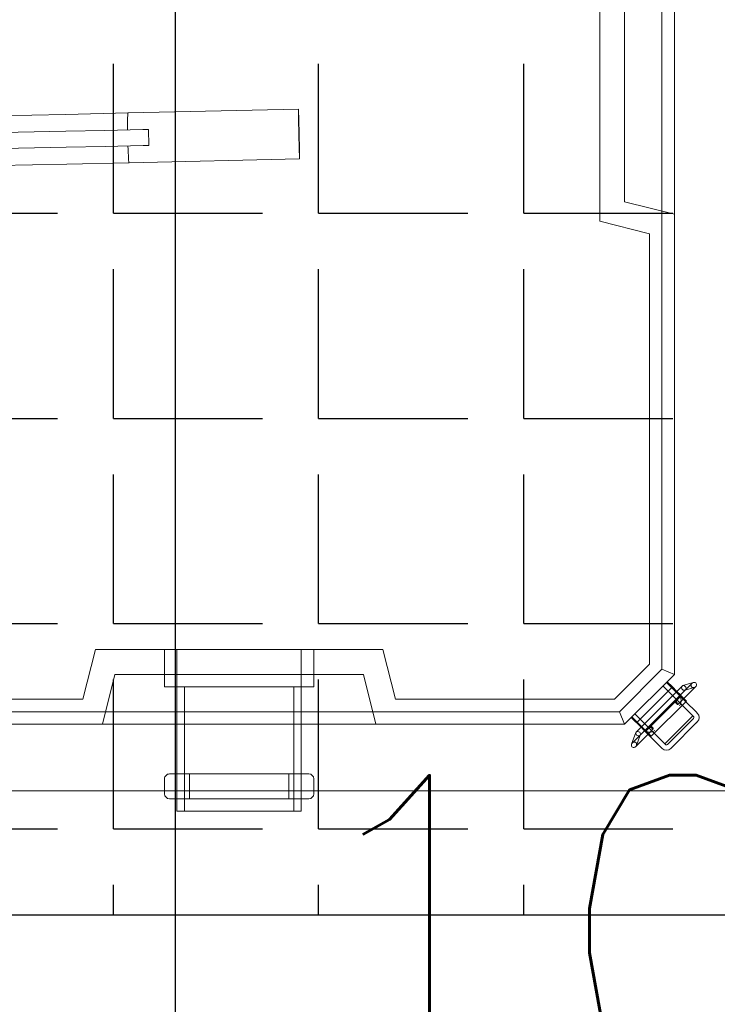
# Model space of a CAD drawing. Header units: millimetres. Extents: x -380244 to 257841, y -4400 to 11650.
# Tile 75 of 140: x 5661 to 5941, y 3744 to 4140. Entities that reach past the tile are written whole.
import ezdxf
from ezdxf import colors
from ezdxf.entities.mleader import LeaderData, LeaderLine
from ezdxf.math import Vec2, Vec3

# ---------------------------------------------------------------- set-up
doc = ezdxf.new("R2010")
doc.units = ezdxf.units.MM
for name, color, linetype in [('Equip2D', 250, 'Continuous'), ('EquipAnnot', 5, 'Continuous'), ('Обмер', 6, 'Continuous'), ('Привязки Вент', 102, 'Continuous'), ('Привязки Электр', 1, 'Continuous'), ('Трапы', 54, 'Continuous')]:
    doc.layers.add(name, color=color, linetype=linetype)
doc.styles.add('GOST прямой', font='isocpeur.ttf', dxfattribs={"height": 2.5})
doc.styles.add('Выноски', font='isocpeur.ttf', dxfattribs={"height": 2.5})
doc.styles.add('Размеры', font='txt.shx', dxfattribs={"height": 2.5})
doc.dimstyles.new('Main', dxfattribs={"dimscale": 0, "dimtxt": 2.5, "dimasz": 1, "dimexe": 1.25, "dimexo": 0.625, "dimtad": 1, "dimdec": 1, "dimrnd": 0.5, "dimtxsty": 'Размеры', "dimblk": 'OBLIQUE', "dimcen": 2.5, "dimadec": 0, "dimazin": 0, "dimtfac": 1, "dimtdec": 1, "dimtmove": 1, "dimatfit": 2, "dimfxl": 1, "dimarcsym": 0})

# ---------------------------------------------------------------- blocks, each defined once
blk = doc.blocks.new('A$C63251f99')
at = {"color": 0, "linetype": 'Continuous', "lineweight": 0}
blk.add_line((100, -180), (100, -580), dxfattribs=at)
blk = doc.blocks.new('НСО1М-7_7Б')
at = {"layer": 'Equip2D'}
blk.add_blockref('A$C63251f99', (0, 0), dxfattribs=at)
at = {"layer": 'EquipAnnot', "style": 'GOST прямой', "flags": 1}
for tag, p in [('НАИМЕНОВАНИЕ', (0, 0)), ('РАЗМЕРЫ', (0, 0)), ('ОПИСАНИЕ', (0, -4.75)), ('ВЕС', (0, -4.75))]:
    blk.add_attdef(tag, p, '', height=2.5, dxfattribs=at)
at = {"layer": 'EquipAnnot', "style": 'GOST прямой'}
blk.add_attdef('НОМЕР', (339.66, -775.14), '', height=2.5, dxfattribs=at)
blk = doc.blocks.new('A$C65905cda')
at = {"color": 0, "linetype": 'Continuous', "lineweight": 0}
for p, q in [((504.9, 8.56), (509.66, 3.8)), ((506.32, 4.34), (505.23, 8)), ((515.22, 8.86), (510.96, 4.6)), ((515.22, 8.86), (515.59, 9.23)), ((529.73, -1.4), (519.09, 9.23)), ((510.96, 4.6), (503.18, -3.18)), ((504.49, 3.46), (503.27, 7.58)), ((503.6, 7.03), (510.61, 0.02)), ((524.47, -13.81), (506.19, 4.47)), ((506.37, 4.17), (506.32, 4.34)), ((510.71, 4.85), (508.59, 2.73)), ((524.85, -9.29), (510.71, 4.85)), ((512.37, 3.19), (516.63, 7.45)), ((516.63, 7.45), (516.76, 7.57)), ((516.63, 7.45), (527.95, -3.86)), ((528.07, -2.57), (517.92, 7.57)), ((500, 0), (20, 0)), ((310, -20), (315, 0)), ((497.93, -5), (500, 0)), ((520, -20), (500, 0)), ((504.59, -4.59), (512.37, 3.19)), ((523.16, -15.33), (504.67, 3.16)), ((506.84, 0.99), (505.05, -0.81)), ((508.26, 2.4), (506.84, 0.99)), ((508.59, 2.73), (508.26, 2.4)), ((508.59, 2.73), (522.73, -11.41)), ((509.66, 3.8), (512.03, 1.43)), ((521.19, -10.6), (509.89, 0.69)), ((505.05, -0.81), (502.93, -2.93)), ((506.71, -2.47), (504.59, -4.59)), ((519.19, -14.95), (505.05, -0.81)), ((527.95, -3.86), (523.68, -8.13)), ((528.07, -3.74), (527.95, -3.86)), ((22.07, -5), (497.93, -5)), ((497.93, -5), (515, -22.07)), ((529.36, -5.28), (522.65, -11.99)), ((529.73, -4.91), (529.36, -5.28)), ((317.81, -30), (322.81, -10)), ((322.81, -10), (495.86, -10)), ((495.86, -10), (510, -24.14)), ((523.68, -8.13), (515.9, -15.9)), ((520.51, -9.88), (527.53, -16.9)), ((520.99, -13.16), (522.4, -11.74)), ((521.93, -8.47), (524.05, -10.59)), ((522.4, -11.74), (522.73, -11.41)), ((522.73, -11.41), (524.85, -9.29)), ((524.05, -10.59), (529.05, -15.6)), ((518.03, -13.78), (515.9, -15.9)), ((519.19, -14.95), (517.07, -17.07)), ((521.23, -13.4), (517.32, -17.32)), ((519.19, -14.95), (520.99, -13.16)), ((522.65, -11.99), (521.23, -13.4)), ((528.01, -17.21), (523.4, -15.48)), ((524.37, -13.71), (524.23, -13.66)), ((528.57, -15.28), (524.37, -13.71)), ((310, -20), (210, -20)), ((520, -20), (515, -22.07)), ((515, -22.07), (515, -327.93)), ((520, -330), (520, -20)), ((510, -24.14), (510, -112.19)), ((202.19, -30), (317.81, -30)), ((510, -112.19), (490, -117.19)), ((490, -117.19), (490, -232.81)), ((520, -120), (500, -125)), ((500, -225), (500, -125)), ((490, -145), (505, -145)), ((505, -145), (505, -205)), ((542, -145), (548, -145)), ((500, -150), (490, -150)), ((490, -150), (505, -150)), ((520, -150), (505, -150)), ((540, -150), (520, -150)), ((540, -147), (540, -203)), ((550, -150), (540, -150)), ((550, -203), (550, -147)), ((555, -150), (550, -150)), ((555, -150), (555, -175)), ((555, -153), (505, -153)), ((540, -155), (550, -155)), ((555, -175), (555, -200)), ((555, -197), (505, -197)), ((540, -195), (550, -195)), ((500, -200), (490, -200)), ((490, -200), (505, -200)), ((520, -200), (505, -200)), ((540, -200), (520, -200)), ((550, -200), (540, -200)), ((555, -200), (550, -200)), ((490, -205), (505, -205)), ((542, -205), (548, -205)), ((500, -225), (520, -230)), ((490, -232.81), (510, -237.81)), ((510, -237.81), (510, -325.86))]:
    blk.add_line(p, q, dxfattribs=at)
for centre, start, end in [((542, -147), 90, 180), ((548, -147), 360, 90), ((542, -203), 180, 270), ((548, -203), 270, 0)]:
    blk.add_arc(centre, 2, start, end, dxfattribs=at)
for centre, major_axis, ratio, start_param, end_param in [((504.25, 7.79), (0.585, -0.983), 0.865736, 1.772666, 4.427282), ((504.25, 7.79), (0.585, -0.983), 0.865736, -1.368927, 1.285689), ((504.25, 7.79), (0.585, -0.983), 0.865736, 1.285689, 1.772666), ((504.25, 7.79), (0.585, -0.983), 0.865736, 4.427282, 4.914259), ((505.43, 3.81), (0.867, 0.516), 0.838605, 0.293817, 3.351254), ((505.43, 3.81), (0.867, 0.516), 0.838605, -2.847776, 0.209661), ((505.43, 3.81), (0.867, 0.516), 0.838605, 0.209661, 0.293817), ((505.43, 3.81), (0.867, 0.516), 0.838605, 3.351254, 3.435409), ((510.22, -0.38), (2.15, 2.15), 0.984732, 1.395827, 1.570796), ((510.59, -0.01), (3.25, 0), 0.838728, 0.872883, 2.26871), ((510.22, -0.38), (0.718, 0.718), 0.984732, 1.021329, 1.570796), ((510.59, -0.01), (1.08, 0), 0.838728, 0.872883, 2.26871), ((521.22, -9.18), (-0.707, -0.707), 0.196116, -3.141592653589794, 3.141592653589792), ((520.11, -10.28), (0.718, 0.718), 0.984732, -1.570796, -1.021329), ((520.11, -10.28), (2.15, 2.15), 0.984732, -1.570796, -1.395827)]:
    blk.add_ellipse(centre, major_axis=major_axis, ratio=ratio, start_param=start_param, end_param=end_param, dxfattribs=at)
at = {"color": 0, "linetype": 'Continuous', "lineweight": 0, "extrusion": (2.29472e-16, -1.68808e-17, -1)}
for centre, start_param, end_param in [((517.34, 6.74), -0.697914, 0.697914), ((517.34, 6.74), 0.697914, 0.872883), ((520.49, -9.91), 0.872883, 2.26871)]:
    blk.add_ellipse(centre, major_axis=(0, 3.25), ratio=0.838728, start_param=start_param, end_param=end_param, dxfattribs=at)
at = {"color": 0, "linetype": 'Continuous', "lineweight": 0, "extrusion": (1.95504e-16, 3.80042e-18, -1)}
for centre, start_param, end_param in [((517.34, 6.74), -0.697914, 0.872883), ((520.49, -9.91), 0.872883, 2.26871)]:
    blk.add_ellipse(centre, major_axis=(0, 1.08), ratio=0.838728, start_param=start_param, end_param=end_param, dxfattribs=at)
at = {"color": 0, "linetype": 'Continuous', "lineweight": 0, "extrusion": (1.07892e-16, 1.07382e-16, -1)}
blk.add_ellipse((511.32, 0.72), major_axis=(-0.707, -0.707), ratio=0.196116, start_param=-3.141128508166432, end_param=3.142056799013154, dxfattribs=at)
at = {"color": 0, "linetype": 'Continuous', "lineweight": 0, "extrusion": (2.39314e-16, -4.00097e-17, -1)}
blk.add_ellipse((527.24, -3.16), major_axis=(1.08, 0), ratio=0.838728, start_param=-0.872883, end_param=0.697914, dxfattribs=at)
at = {"color": 0, "linetype": 'Continuous', "lineweight": 0, "extrusion": (1.92465e-16, 2.01266e-17, -1)}
for start_param, end_param in [(-0.872883, -0.697914), (-0.697914, 0.697914)]:
    blk.add_ellipse((527.24, -3.16), major_axis=(3.25, 0), ratio=0.838728, start_param=start_param, end_param=end_param, dxfattribs=at)
at = {"color": 0, "linetype": 'Continuous', "lineweight": 0, "extrusion": (2.13608e-16, 3.04694e-18, -1)}
for start_param, end_param in [(-2.882181, 0.175256), (3.316849, 3.401005), (0.259412, 3.316849), (0.175256, 0.259412)]:
    blk.add_ellipse((523.81, -14.57), major_axis=(0.545, 0.847), ratio=0.816831, start_param=start_param, end_param=end_param, dxfattribs=at)
at = {"color": 0, "linetype": 'Continuous', "lineweight": 0, "extrusion": (2.37609e-16, -1.68408e-17, -1)}
for start_param, end_param in [(-1.403086, 1.320326), (1.738507, 4.461919), (1.320326, 1.738507), (4.461919, 4.880099)]:
    blk.add_ellipse((528.29, -16.25), major_axis=(-0.984, 0.633), ratio=0.847317, start_param=start_param, end_param=end_param, dxfattribs=at)
blk = doc.blocks.new('Жироуловитель')
at = {"layer": 'Equip2D'}
blk.add_blockref('A$C65905cda', (0, 0), dxfattribs=at)
at = {"layer": 'EquipAnnot', "style": 'GOST прямой', "flags": 1}
blk.add_attdef('НАИМЕНОВАНИЕ', (0, 0), '', height=125, dxfattribs=at)
at = {"layer": 'EquipAnnot', "style": 'GOST прямой'}
blk.add_attdef('НОМЕР', (111.53, -550.01), '', height=125, dxfattribs=at)
blk = doc.blocks.new('A$Cb70bc9d7')
at = {"color": 0, "linetype": 'Continuous', "lineweight": 0}
for p, q in [((-10, -17.32), (-10, -157.09)), ((-3.22, -18), (3.22, -18)), ((-3.22, -137.87), (-3.22, -18)), ((3.22, -18), (3.22, -137.87)), ((10, -17.32), (10, -157.09)), ((-3.22, -157.09), (-3.22, -137.87)), ((3.22, -137.87), (3.22, -157.09)), ((-10, -182.2), (-10, -157.09)), ((-3.22, -157.09), (-3.22, -172.74)), ((3.22, -172.74), (3.22, -157.09)), ((10, -157.09), (10, -182.2)), ((-3.22, -187.95), (-3.22, -172.74)), ((3.22, -172.74), (3.22, -187.95)), ((-10, -182.2), (-10, -250.74)), ((10, -182.2), (10, -250.74)), ((-3.22, -187.95), (-3.22, -190.33)), ((3.22, -190.33), (3.22, -187.95)), ((3.22, -190.33), (-3.22, -190.33))]:
    blk.add_line(p, q, dxfattribs=at)
blk.add_arc((0, 0), 20, 279.2653, 260.7347, dxfattribs=at)
at = {"color": 0, "linetype": 'Continuous', "lineweight": 0, "extrusion": (2.22075e-16, -5.83182e-31, -1)}
for start_param, end_param in [(0, 1.242941), (1.898652, 3.141593)]:
    blk.add_ellipse((0, -182.2), major_axis=(-10, 0), ratio=0.036156, start_param=start_param, end_param=end_param, dxfattribs=at)
at = {"color": 0, "linetype": 'Continuous', "lineweight": 0}
blk.add_ellipse((0, -250.74), major_axis=(-10, 0), ratio=0.006989, start_param=-3.141592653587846, end_param=3.14159265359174, dxfattribs=at)
blk = doc.blocks.new('Кран рычаж 3D')
at = {"layer": 'Equip2D'}
blk.add_blockref('A$Cb70bc9d7', (0, 0), dxfattribs=at)
at = {"layer": 'EquipAnnot', "style": 'GOST прямой', "flags": 1}
for tag, p, height in [('НАИМЕНОВАНИЕ', (-199.93, -180.35), 250), ('ОПИСАНИЕ', (0, -3), 2.5), ('РАЗМЕРЫ', (0, -6), 2.5), ('МОЩНОСТЬ', (0, -9), 2.5)]:
    blk.add_attdef(tag, p, '', height=height, dxfattribs=at)
at = {"layer": 'EquipAnnot', "style": 'GOST прямой'}
blk.add_attdef('НОМЕР', (24.32, -131.58), '', height=2.5, dxfattribs=at)
blk = doc.blocks.new('_Oblique')
at = {"color": 0, "linetype": 'ByBlock', "lineweight": -2}
blk.add_line((-0.5, -0.5), (0.5, 0.5), dxfattribs=at)
blk = doc.blocks.new('*D385')
at = {"layer": 'Defpoints', "color": 0, "transparency": 16777216}
for p in [(5450, 3680), (5450, 3680), (6512, 3680)]:
    blk.add_point(p, dxfattribs=at)
at = {"layer": 'Трапы', "color": 0, "lineweight": -2, "transparency": 16777216}
for p, q in [((5450, 3711.25), (5450, 3742.5)), ((6512, 3711.25), (6512, 3742.5)), ((6512, 3680), (5450, 3680))]:
    blk.add_line(p, q, dxfattribs=at)
at = {"layer": 'Трапы', "color": 0, "lineweight": -2, "transparency": 16777216, "xscale": 50, "yscale": 50, "zscale": 50, "rotation": 180}
blk.add_blockref('_Oblique', (5450, 3680), dxfattribs=at)
at = {"layer": 'Трапы', "color": 0, "lineweight": -2, "transparency": 16777216, "xscale": 50, "yscale": 50, "zscale": 50}
blk.add_blockref('_Oblique', (6512, 3680), dxfattribs=at)
at = {"layer": 'Трапы', "color": 0, "transparency": 16777216, "insert": (5981, 3773.75), "char_height": 125, "attachment_point": 5, "style": 'Размеры'}
blk.add_mtext('1062', dxfattribs=at)
blk = doc.blocks.new('Вент решетка 600x600')
at = {"layer": 'Привязки Вент'}
h = blk.add_hatch(dxfattribs=at)
h.set_pattern_fill('ANGLE', color=256, scale=300)
h.set_pattern_definition([(0, (-34644.045, -18047.86), (0, 82.5), [60, -22.5]), (90, (-34644.045, -18047.86), (-82.5, 5e-15), [60, -22.5])])
h.paths.add_polyline_path([(0, 0), (600, 0), (600, 600), (0, 600)])
blk.add_lwpolyline([(0, 600), (600, 600), (600, 0), (0, 0)], close=True, dxfattribs=at)
blk = doc.blocks.new('*D476')
at = {"layer": 'Defpoints', "color": 0, "transparency": 16777216}
for p in [(5450, 5230), (5450, 1730), (5723.36, 1730)]:
    blk.add_point(p, dxfattribs=at)
at = {"layer": 'Обмер', "color": 0, "lineweight": -2, "transparency": 16777216}
for p, q in [((5481.25, 5230), (5785.86, 5230)), ((5723.36, 5230), (5723.36, 1730)), ((5481.25, 1730), (5785.86, 1730))]:
    blk.add_line(p, q, dxfattribs=at)
at = {"layer": 'Обмер', "color": 0, "lineweight": -2, "transparency": 16777216, "xscale": 50, "yscale": 50, "zscale": 50}
for p, rotation in [((5723.36, 5230), 90), ((5723.36, 1730), 270)]:
    blk.add_blockref('_Oblique', p, dxfattribs=dict(at, rotation=rotation))
at = {"layer": 'Обмер', "color": 0, "transparency": 16777216, "insert": (5629.61, 3480), "char_height": 125, "attachment_point": 5, "rotation": 90, "style": 'Размеры'}
blk.add_mtext('3500', dxfattribs=at)

msp = doc.modelspace()

# ---------------------------------------------------------------- block references
for name, p, rotation in [('НСО1М-7_7Б', (5450, 3730), 90), ('Жироуловитель', (5924.07, 4376.76), 270), ('Кран рычаж 3D', (5522.45, 4088.44), 91.27426071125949)]:
    msp.add_blockref(name, p, dxfattribs=dict(rotation=rotation))
at = {"layer": 'Привязки Вент'}
msp.add_blockref('Вент решетка 600x600', (5450, 3780), dxfattribs=at)

# ---------------------------------------------------------------- dimensions: what is measured, and where the dimension line sits
at = {"layer": 'Обмер'}
dim = msp.add_linear_dim(base=(5723.36, 1730), p1=(5450, 5230), p2=(5450, 1730), angle=90, dimstyle='Main', dxfattribs=at)
dim.commit()
dim.dimension.update_dxf_attribs({"geometry": '*D476', "text_midpoint": (5629.61, 3480)})
at = {"layer": 'Трапы'}
dim = msp.add_linear_dim(base=(5450, 3680), p1=(6512, 3680), p2=(5450, 3680), dimstyle='Main', dxfattribs=at)
dim.commit()
dim.dimension.update_dxf_attribs({"geometry": '*D385', "text_midpoint": (5981, 3773.75)})

# ---------------------------------------------------------------- leaders
at = {"layer": 'Привязки Электр'}
ml = msp.add_multileader_mtext('Standard', dxfattribs=at)
ml.set_content('{\\C256;Э1Ф 220 0,35кВт розетка h=2200, поз.1}', color=256, style='Выноски')
ml.set_leader_properties()
ml.build(insert=Vec2(0, 0))
ml.multileader.update_dxf_attribs({"text_left_attachment_type": 6, "text_right_attachment_type": 6, "arrow_head_size": 60, "scale": 50})
ctx = ml.context
ctx.base_point, ctx.scale, ctx.char_height, ctx.arrow_head_size, ctx.landing_gap_size, ctx.plane_origin = Vec3(-1077.42, 4942.64), 50, 125, 60, 100, Vec3(7850, 1730)
ctx.left_attachment, ctx.right_attachment, ctx.text_align_type = 6, 6, 2
notes = []
notes.append((ctx, [(0, (1, 1, 0), (2597.58, 4942.64), (-1, 0), 400, [(0, [(7850, 1730)], 0, [])])]))
ctx.mtext.insert, ctx.mtext.alignment, ctx.mtext.flow_direction = Vec3(2097.58, 5105.14), 3, 5
ml = msp.add_multileader_mtext('Standard', dxfattribs=at)
ml.set_content('Э1Ф 220 2,5кВт розетка h=1400, поз.31\\PЭ1Ф 220 1,5кВт розетка h=1400, поз.32', color=256, style='Выноски')
ml.set_leader_properties()
ml.build(insert=Vec2(0, 0))
ml.multileader.update_dxf_attribs({"text_left_attachment_type": 6, "text_right_attachment_type": 6, "arrow_head_size": 60, "scale": 50})
ctx = ml.context
ctx.base_point, ctx.scale, ctx.char_height, ctx.arrow_head_size, ctx.landing_gap_size, ctx.plane_origin = Vec3(-1064.92, 4515.33), 50, 125, 60, 100, Vec3(7500, 1580)
ctx.left_attachment, ctx.right_attachment, ctx.text_align_type = 6, 6, 2
notes.append((ctx, [(0, (1, 1, 0), (2597.58, 4515.33), (-1, 0), 400, [(0, [(7500, 1580)], 0, [])])]))
ctx.mtext.insert, ctx.mtext.width, ctx.mtext.alignment, ctx.mtext.flow_direction = Vec3(2097.58, 4677.83), 4126.6169, 3, 5
ml = msp.add_multileader_mtext('Standard', dxfattribs=at)
ml.set_content('Э1Ф 220 0,22кВт розетка h=50, поз.16\\PЭ1Ф 220 0,9кВт розетка h=1200, поз.17\\PЭ1Ф 220 1,6кВт розетка h=1200, поз.18\\PЭ1Ф 220 7кВт розетка h=1200, поз.19', color=256, style='Выноски')
ml.set_leader_properties()
ml.build(insert=Vec2(0, 0))
ml.multileader.update_dxf_attribs({"text_left_attachment_type": 6, "text_right_attachment_type": 6, "arrow_head_size": 60, "scale": 50})
ctx = ml.context
ctx.base_point, ctx.scale, ctx.char_height, ctx.arrow_head_size, ctx.landing_gap_size, ctx.plane_origin = Vec3(-1052.42, 3854.96), 50, 125, 60, 100, Vec3(6650, 1730)
ctx.left_attachment, ctx.right_attachment, ctx.text_align_type = 6, 6, 2
notes.append((ctx, [(0, (1, 1, 0), (2597.58, 3854.96), (-1, 0), 400, [(0, [(6750, 1730)], 0, [])])]))
ctx.mtext.insert, ctx.mtext.width, ctx.mtext.alignment, ctx.mtext.flow_direction = Vec3(2097.58, 4017.46), 3672.3145, 3, 5
for ctx, leaders in notes:
    for number, flags, end, landing, length, lines in leaders:
        leader = LeaderData()
        leader.index, (leader.has_last_leader_line, leader.has_dogleg_vector, leader.attachment_direction) = number, flags
        leader.last_leader_point, leader.dogleg_vector, leader.dogleg_length = Vec3(end), Vec3(landing), length
        for number, points, colour, breaks in lines:
            line = LeaderLine()
            line.index, line.vertices, line.color, line.breaks = number, Vec3.list(points), colors.encode_raw_color(colour), breaks
            leader.lines.append(line)
        ctx.leaders.append(leader)

doc.saveas('drawing.dxf')
